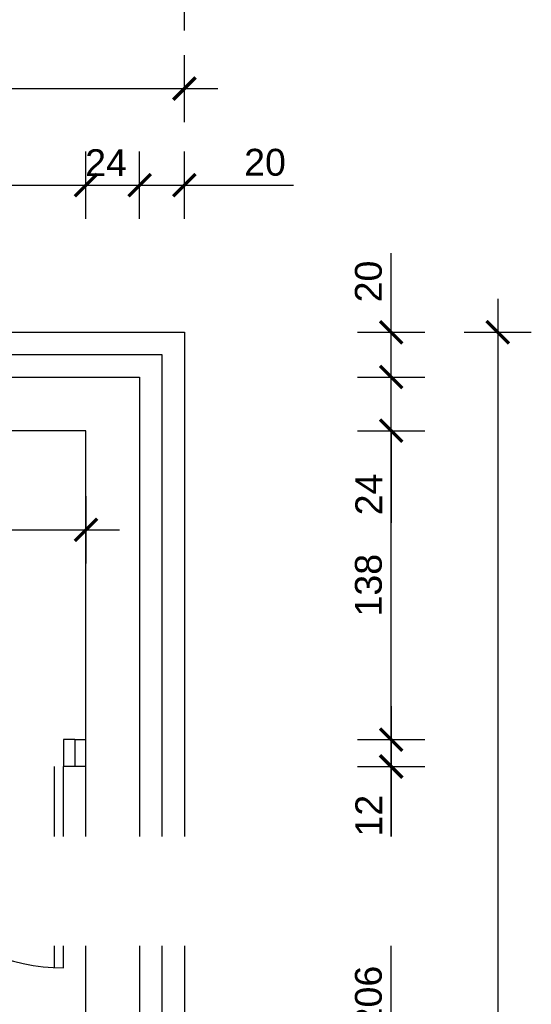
# Model space of a CAD drawing. Header units: millimetres. Extents: x 81517 to 87101, y -14750 to -11780.
# Tile 17 of 20: x 84109 to 84338, y -12884 to -12444. Entities that reach past the tile are written whole.
import ezdxf

# ---------------------------------------------------------------- set-up
doc = ezdxf.new("R2010")
doc.units = ezdxf.units.MM
doc.header["$LTSCALE"] = 100
doc.header["$MEASUREMENT"] = 0
doc.linetypes.add('DASHED', pattern=[0.75, 0.5, -0.25])
doc.layers.add('!OPSY', color=142, linetype='Continuous', lineweight=18)
for name, color, linetype in [('otwór', 1, 'Continuous'), ('Warstwa1', 1, 'Continuous'), ('WENTYLACJAPRZER', 1, 'DASHED'), ('WYMIARY', 1, 'Continuous'), ('wyposażenie', 4, 'Continuous')]:
    doc.layers.add(name, color=color, linetype=linetype)
doc.styles.add('styl1', font='ARIAL.TTF', dxfattribs={"height": 12})
doc.styles.add('styl4', font='TIMES.TTF', dxfattribs={"height": 100})
doc.linetypes.add('BATTING', pattern='A,0.0001,-0.1,[134,ltypeshp.shx,S=0.1,R=0,X=-0.1,Y=0],-0.2,[134,ltypeshp.shx,S=0.1,R=180,X=0.1,Y=0],-0.1', length=0.4001)
doc.dimstyles.new('2222', dxfattribs={"dimtxt": 12, "dimasz": 10, "dimexe": 15, "dimexo": 15, "dimgap": 4, "dimtad": 1, "dimtxsty": 'styl1', "dimblk": 'ARCHTICK', "dimcen": 2.5, "dimdle": 15, "dimclrd": 1, "dimclre": 1, "dimclrt": 4, "dimadec": 0, "dimazin": 0, "dimtfac": 1, "dimtmove": 0, "dimatfit": 3, "dimldrblk": 'ARCHTICK', "dimfxl": 15, "dimfxlon": 1, "dimlwd": 25, "dimlwe": 25, "dimarcsym": 0})

# ---------------------------------------------------------------- blocks, each defined once
blk = doc.blocks.new('_ArchTick')
at = {"layer": 'Warstwa1', "color": 0, "const_width": 0.15}
blk.add_lwpolyline([(-0.5, -0.5), (0.5, 0.5)], dxfattribs=at)
blk = doc.blocks.new('*D381')
at = {"layer": 'Defpoints', "color": 0, "linetype": 'ByBlock'}
for p in [(84138.57, -12518.01), (84025.57, -12627.75), (84138.57, -12627.75)]:
    blk.add_point(p, dxfattribs=at)
at = {"layer": 'WYMIARY', "color": 1, "linetype": 'ByBlock', "lineweight": 25}
for p, q in [((84025.57, -12533.01), (84025.57, -12503.01)), ((84138.57, -12533.01), (84138.57, -12503.01)), ((84010.57, -12518.01), (84153.57, -12518.01))]:
    blk.add_line(p, q, dxfattribs=at)
at = {"layer": 'WYMIARY', "color": 1, "linetype": 'ByBlock', "lineweight": 25, "xscale": 10, "yscale": 10, "zscale": 10, "rotation": 180}
blk.add_blockref('_ArchTick', (84025.57, -12518.01), dxfattribs=at)
at = {"layer": 'WYMIARY', "color": 1, "linetype": 'ByBlock', "lineweight": 25, "xscale": 10, "yscale": 10, "zscale": 10}
blk.add_blockref('_ArchTick', (84138.57, -12518.01), dxfattribs=at)
at = {"layer": 'WYMIARY', "color": 4, "linetype": 'ByBlock', "insert": (84082.07, -12507.87), "char_height": 12, "attachment_point": 5, "style": 'styl1'}
blk.add_mtext('113', dxfattribs=at)
blk = doc.blocks.new('*D382')
at = {"layer": 'Defpoints', "color": 0, "linetype": 'ByBlock'}
for p in [(84162.57, -12518.01), (84138.57, -12627.75), (84162.57, -12627.75)]:
    blk.add_point(p, dxfattribs=at)
at = {"layer": 'WYMIARY', "color": 1, "linetype": 'ByBlock', "lineweight": 25}
for p, q in [((84138.57, -12533.01), (84138.57, -12503.01)), ((84162.57, -12533.01), (84162.57, -12503.01)), ((84123.57, -12518.01), (84177.57, -12518.01))]:
    blk.add_line(p, q, dxfattribs=at)
at = {"layer": 'WYMIARY', "color": 1, "linetype": 'ByBlock', "lineweight": 25, "xscale": 10, "yscale": 10, "zscale": 10, "rotation": 180}
blk.add_blockref('_ArchTick', (84138.57, -12518.01), dxfattribs=at)
at = {"layer": 'WYMIARY', "color": 1, "linetype": 'ByBlock', "lineweight": 25, "xscale": 10, "yscale": 10, "zscale": 10}
blk.add_blockref('_ArchTick', (84162.57, -12518.01), dxfattribs=at)
at = {"layer": 'WYMIARY', "color": 4, "linetype": 'ByBlock', "insert": (84147.57, -12507.98), "char_height": 12, "attachment_point": 5, "style": 'styl1'}
blk.add_mtext('24', dxfattribs=at)
blk = doc.blocks.new('*D383')
at = {"layer": 'Defpoints', "color": 0, "linetype": 'ByBlock'}
for p in [(84182.57, -12518.01), (84162.57, -12627.75), (84182.57, -12627.75)]:
    blk.add_point(p, dxfattribs=at)
at = {"layer": 'WYMIARY', "color": 1, "linetype": 'ByBlock', "lineweight": 25}
for p, q in [((84162.57, -12533.01), (84162.57, -12503.01)), ((84182.57, -12533.01), (84182.57, -12503.01)), ((84147.57, -12518.01), (84197.57, -12518.01)), ((84182.57, -12518.01), (84231.31, -12518.01))]:
    blk.add_line(p, q, dxfattribs=at)
at = {"layer": 'WYMIARY', "color": 1, "linetype": 'ByBlock', "lineweight": 25, "xscale": 10, "yscale": 10, "zscale": 10, "rotation": 180}
blk.add_blockref('_ArchTick', (84162.57, -12518.01), dxfattribs=at)
at = {"layer": 'WYMIARY', "color": 1, "linetype": 'ByBlock', "lineweight": 25, "xscale": 10, "yscale": 10, "zscale": 10}
blk.add_blockref('_ArchTick', (84182.57, -12518.01), dxfattribs=at)
at = {"layer": 'WYMIARY', "color": 4, "linetype": 'ByBlock', "insert": (84218.63, -12507.88), "char_height": 12, "attachment_point": 5, "style": 'styl1'}
blk.add_mtext('20', dxfattribs=at)
blk = doc.blocks.new('*D390')
at = {"layer": 'Defpoints', "color": 0, "linetype": 'ByBlock'}
for p in [(84182.57, -12474.91), (83826.57, -12603.75), (84182.57, -12603.75)]:
    blk.add_point(p, dxfattribs=at)
at = {"layer": 'WYMIARY', "color": 1, "linetype": 'ByBlock', "lineweight": 25}
for p, q in [((83826.57, -12489.91), (83826.57, -12459.91)), ((84182.57, -12489.91), (84182.57, -12459.91)), ((83811.57, -12474.91), (84197.57, -12474.91))]:
    blk.add_line(p, q, dxfattribs=at)
at = {"layer": 'WYMIARY', "color": 1, "linetype": 'ByBlock', "lineweight": 25, "xscale": 10, "yscale": 10, "zscale": 10, "rotation": 180}
blk.add_blockref('_ArchTick', (83826.57, -12474.91), dxfattribs=at)
at = {"layer": 'WYMIARY', "color": 1, "linetype": 'ByBlock', "lineweight": 25, "xscale": 10, "yscale": 10, "zscale": 10}
blk.add_blockref('_ArchTick', (84182.57, -12474.91), dxfattribs=at)
at = {"layer": 'WYMIARY', "color": 4, "linetype": 'ByBlock', "insert": (84004.57, -12464.78), "char_height": 12, "attachment_point": 5, "style": 'styl1'}
blk.add_mtext('356', dxfattribs=at)
blk = doc.blocks.new('*D394')
at = {"layer": 'Defpoints', "color": 0, "linetype": 'ByBlock'}
for p in [(84182.57, -12433.96), (83786.57, -12474.91), (84182.57, -12482.31)]:
    blk.add_point(p, dxfattribs=at)
at = {"layer": 'WYMIARY', "color": 1, "linetype": 'ByBlock', "lineweight": 25}
for p, q in [((83786.57, -12448.96), (83786.57, -12418.96)), ((84182.57, -12448.96), (84182.57, -12418.96)), ((83771.57, -12433.96), (84197.57, -12433.96))]:
    blk.add_line(p, q, dxfattribs=at)
at = {"layer": 'WYMIARY', "color": 1, "linetype": 'ByBlock', "lineweight": 25, "xscale": 10, "yscale": 10, "zscale": 10, "rotation": 180}
blk.add_blockref('_ArchTick', (83786.57, -12433.96), dxfattribs=at)
at = {"layer": 'WYMIARY', "color": 1, "linetype": 'ByBlock', "lineweight": 25, "xscale": 10, "yscale": 10, "zscale": 10}
blk.add_blockref('_ArchTick', (84182.57, -12433.96), dxfattribs=at)
at = {"layer": 'WYMIARY', "color": 4, "linetype": 'ByBlock', "insert": (83984.57, -12423.83), "char_height": 12, "attachment_point": 5, "style": 'styl1'}
blk.add_mtext('396', dxfattribs=at)
blk = doc.blocks.new('*D395')
at = {"layer": 'Defpoints', "color": 0, "linetype": 'ByBlock'}
for p in [(84182.57, -12392.08), (82396.57, -12459.91), (84182.57, -12459.91)]:
    blk.add_point(p, dxfattribs=at)
at = {"layer": 'WYMIARY', "color": 1, "linetype": 'ByBlock', "lineweight": 25}
for p, q in [((82396.57, -12407.08), (82396.57, -12377.08)), ((84182.57, -12407.08), (84182.57, -12377.08)), ((82381.57, -12392.08), (84197.57, -12392.08))]:
    blk.add_line(p, q, dxfattribs=at)
at = {"layer": 'WYMIARY', "color": 1, "linetype": 'ByBlock', "lineweight": 25, "xscale": 10, "yscale": 10, "zscale": 10, "rotation": 180}
blk.add_blockref('_ArchTick', (82396.57, -12392.08), dxfattribs=at)
at = {"layer": 'WYMIARY', "color": 1, "linetype": 'ByBlock', "lineweight": 25, "xscale": 10, "yscale": 10, "zscale": 10}
blk.add_blockref('_ArchTick', (84182.57, -12392.08), dxfattribs=at)
at = {"layer": 'WYMIARY', "color": 4, "linetype": 'ByBlock', "insert": (83289.57, -12381.95), "char_height": 12, "attachment_point": 5, "style": 'styl1'}
blk.add_mtext('1786', dxfattribs=at)
blk = doc.blocks.new('*D438')
at = {"layer": 'Defpoints', "color": 0, "linetype": 'ByBlock'}
for p in [(84138.57, -12603.75), (84275.02, -12603.75), (84138.57, -12627.75)]:
    blk.add_point(p, dxfattribs=at)
at = {"layer": 'WYMIARY', "color": 1, "linetype": 'ByBlock', "lineweight": 25}
for p, q in [((84260.02, -12603.75), (84290.02, -12603.75)), ((84275.02, -12642.75), (84275.02, -12603.75)), ((84260.02, -12627.75), (84290.02, -12627.75)), ((84275.02, -12627.75), (84275.02, -12668.88))]:
    blk.add_line(p, q, dxfattribs=at)
at = {"layer": 'WYMIARY', "color": 1, "linetype": 'ByBlock', "lineweight": 25, "xscale": 10, "yscale": 10, "zscale": 10}
for p, rotation in [((84275.02, -12603.75), 90), ((84275.02, -12627.75), 270)]:
    blk.add_blockref('_ArchTick', p, dxfattribs=dict(at, rotation=rotation))
at = {"layer": 'WYMIARY', "color": 4, "linetype": 'ByBlock', "insert": (84265, -12656.2), "char_height": 12, "attachment_point": 5, "rotation": 90, "style": 'styl1'}
blk.add_mtext('24', dxfattribs=at)
blk = doc.blocks.new('*D439')
at = {"layer": 'Defpoints', "color": 0, "linetype": 'ByBlock'}
for p in [(84162.57, -12583.75), (84275.02, -12583.75), (84162.57, -12603.75)]:
    blk.add_point(p, dxfattribs=at)
at = {"layer": 'WYMIARY', "color": 1, "linetype": 'ByBlock', "lineweight": 25}
for p, q in [((84275.02, -12583.75), (84275.02, -12548.4)), ((84260.02, -12583.75), (84290.02, -12583.75)), ((84275.02, -12618.75), (84275.02, -12583.75)), ((84260.02, -12603.75), (84290.02, -12603.75))]:
    blk.add_line(p, q, dxfattribs=at)
at = {"layer": 'WYMIARY', "color": 1, "linetype": 'ByBlock', "lineweight": 25, "xscale": 10, "yscale": 10, "zscale": 10}
for p, rotation in [((84275.02, -12583.75), 90), ((84275.02, -12603.75), 270)]:
    blk.add_blockref('_ArchTick', p, dxfattribs=dict(at, rotation=rotation))
at = {"layer": 'WYMIARY', "color": 4, "linetype": 'ByBlock', "insert": (84264.89, -12561.07), "char_height": 12, "attachment_point": 5, "rotation": 90, "style": 'styl1'}
blk.add_mtext('20', dxfattribs=at)
blk = doc.blocks.new('*D441')
at = {"layer": 'Defpoints', "color": 0, "linetype": 'ByBlock'}
for p in [(84182.57, -12583.75), (84182.57, -13395.75), (84322.66, -13395.75)]:
    blk.add_point(p, dxfattribs=at)
at = {"layer": 'WYMIARY', "color": 1, "linetype": 'ByBlock', "lineweight": 25}
for p, q in [((84322.66, -12568.75), (84322.66, -13410.75)), ((84307.66, -12583.75), (84337.66, -12583.75)), ((84307.66, -13395.75), (84337.66, -13395.75))]:
    blk.add_line(p, q, dxfattribs=at)
at = {"layer": 'WYMIARY', "color": 1, "linetype": 'ByBlock', "lineweight": 25, "xscale": 10, "yscale": 10, "zscale": 10}
for p, rotation in [((84322.66, -12583.75), 90), ((84322.66, -13395.75), 270)]:
    blk.add_blockref('_ArchTick', p, dxfattribs=dict(at, rotation=rotation))
at = {"layer": 'WYMIARY', "color": 4, "linetype": 'ByBlock', "insert": (84312.53, -12989.75), "char_height": 12, "attachment_point": 5, "rotation": 90, "style": 'styl1'}
blk.add_mtext('812', dxfattribs=at)
blk = doc.blocks.new('*D444')
at = {"layer": 'Defpoints', "color": 0, "linetype": 'ByBlock'}
for p in [(84138.57, -12777.75), (84275.02, -12777.75), (84138.57, -12983.75)]:
    blk.add_point(p, dxfattribs=at)
at = {"layer": 'WYMIARY', "color": 1, "linetype": 'ByBlock', "lineweight": 25}
for p, q in [((84275.02, -12998.75), (84275.02, -12762.75)), ((84260.02, -12777.75), (84290.02, -12777.75)), ((84260.02, -12983.75), (84290.02, -12983.75))]:
    blk.add_line(p, q, dxfattribs=at)
at = {"layer": 'WYMIARY', "color": 1, "linetype": 'ByBlock', "lineweight": 25, "xscale": 10, "yscale": 10, "zscale": 10}
for p, rotation in [((84275.02, -12777.75), 90), ((84275.02, -12983.75), 270)]:
    blk.add_blockref('_ArchTick', p, dxfattribs=dict(at, rotation=rotation))
at = {"layer": 'WYMIARY', "color": 4, "linetype": 'ByBlock', "insert": (84264.89, -12880.75), "char_height": 12, "attachment_point": 5, "rotation": 90, "style": 'styl1'}
blk.add_mtext('206', dxfattribs=at)
blk = doc.blocks.new('*D445')
at = {"layer": 'Defpoints', "color": 0, "linetype": 'ByBlock'}
for p in [(84138.57, -12765.75), (84138.57, -12777.75), (84275.02, -12777.75)]:
    blk.add_point(p, dxfattribs=at)
at = {"layer": 'WYMIARY', "color": 1, "linetype": 'ByBlock', "lineweight": 25}
for p, q in [((84275.02, -12750.75), (84275.02, -12777.75)), ((84260.02, -12765.75), (84290.02, -12765.75)), ((84260.02, -12777.75), (84290.02, -12777.75)), ((84275.02, -12777.75), (84275.02, -12811.69))]:
    blk.add_line(p, q, dxfattribs=at)
at = {"layer": 'WYMIARY', "color": 1, "linetype": 'ByBlock', "lineweight": 25, "xscale": 10, "yscale": 10, "zscale": 10}
for p, rotation in [((84275.02, -12765.75), 90), ((84275.02, -12777.75), 270)]:
    blk.add_blockref('_ArchTick', p, dxfattribs=dict(at, rotation=rotation))
at = {"layer": 'WYMIARY', "color": 4, "linetype": 'ByBlock', "insert": (84265, -12799.72), "char_height": 12, "attachment_point": 5, "rotation": 90, "style": 'styl1'}
blk.add_mtext('12', dxfattribs=at)
blk = doc.blocks.new('*D446')
at = {"layer": 'Defpoints', "color": 0, "linetype": 'ByBlock'}
for p in [(84138.57, -12627.75), (84275.02, -12627.75), (84138.57, -12765.75)]:
    blk.add_point(p, dxfattribs=at)
at = {"layer": 'WYMIARY', "color": 1, "linetype": 'ByBlock', "lineweight": 25}
for p, q in [((84275.02, -12780.75), (84275.02, -12612.75)), ((84260.02, -12627.75), (84290.02, -12627.75)), ((84260.02, -12765.75), (84290.02, -12765.75))]:
    blk.add_line(p, q, dxfattribs=at)
at = {"layer": 'WYMIARY', "color": 1, "linetype": 'ByBlock', "lineweight": 25, "xscale": 10, "yscale": 10, "zscale": 10}
for p, rotation in [((84275.02, -12627.75), 90), ((84275.02, -12765.75), 270)]:
    blk.add_blockref('_ArchTick', p, dxfattribs=dict(at, rotation=rotation))
at = {"layer": 'WYMIARY', "color": 4, "linetype": 'ByBlock', "insert": (84264.89, -12696.75), "char_height": 12, "attachment_point": 5, "rotation": 90, "style": 'styl1'}
blk.add_mtext('138', dxfattribs=at)
blk = doc.blocks.new('*D504')
at = {"layer": 'Defpoints', "color": 0, "linetype": 'ByBlock'}
for p in [(84025.57, -12627.75), (84138.57, -12627.75), (84138.57, -12672.03)]:
    blk.add_point(p, dxfattribs=at)
at = {"layer": 'WYMIARY', "color": 1, "linetype": 'ByBlock', "lineweight": 25}
for p, q in [((84025.57, -12657.03), (84025.57, -12687.03)), ((84138.57, -12657.03), (84138.57, -12687.03)), ((84010.57, -12672.03), (84153.57, -12672.03))]:
    blk.add_line(p, q, dxfattribs=at)
at = {"layer": 'WYMIARY', "color": 1, "linetype": 'ByBlock', "lineweight": 25, "xscale": 10, "yscale": 10, "zscale": 10, "rotation": 180}
blk.add_blockref('_ArchTick', (84025.57, -12672.03), dxfattribs=at)
at = {"layer": 'WYMIARY', "color": 1, "linetype": 'ByBlock', "lineweight": 25, "xscale": 10, "yscale": 10, "zscale": 10}
blk.add_blockref('_ArchTick', (84138.57, -12672.03), dxfattribs=at)
at = {"layer": 'WYMIARY', "color": 4, "linetype": 'ByBlock', "insert": (84082.07, -12661.9), "char_height": 12, "attachment_point": 5, "style": 'styl1'}
blk.add_mtext('113', dxfattribs=at)

msp = doc.modelspace()

# ---------------------------------------------------------------- linework, layer by layer
at = {"layer": 'otwór', "color": 1}
for p, q in [((84124.573, -12867.621), (84124.573, -12777.75)), ((84128.573, -12867.75), (84128.573, -12777.75))]:
    msp.add_line(p, q, dxfattribs=at)
msp.add_arc((84129.514, -12776.809), 90.946, 180.59295, 269.40705, dxfattribs=at)
at = {"layer": 'Warstwa1', "color": 2}
for p, q in [((83826.573, -12603.75), (84162.573, -12603.75)), ((84162.573, -12603.75), (84162.573, -13375.75)), ((84138.573, -12627.75), (84025.573, -12627.75)), ((84138.573, -12983.75), (84138.573, -12627.75)), ((84133.573, -12765.75), (84138.573, -12765.75)), ((84133.573, -12765.75), (84133.573, -12777.75)), ((84138.573, -12777.75), (84133.573, -12777.75))]:
    msp.add_line(p, q, dxfattribs=at)
at = {"layer": 'WENTYLACJAPRZER', "linetype": 'ByBlock'}
for p, q in [((84133.573, -12765.75), (84128.573, -12765.75)), ((84128.573, -12765.75), (84128.573, -12777.75)), ((84133.573, -12777.75), (84128.573, -12777.75))]:
    msp.add_line(p, q, dxfattribs=at)
at = {"layer": 'wyposażenie'}
msp.add_lwpolyline([(83820.573, -12583.75), (84182.573, -12583.75), (84182.573, -13395.75), (83820.573, -13395.75)], dxfattribs=at)
at = {"layer": 'wyposażenie', "linetype": 'BATTING', "ltscale": 0.2}
msp.add_lwpolyline([(83820.573, -12593.75), (84172.573, -12593.75), (84172.573, -13385.75), (83820.573, -13385.75)], dxfattribs=at)

# ---------------------------------------------------------------- dimensions: what is measured, and where the dimension line sits
at = {"layer": 'WYMIARY', "linetype": 'ByBlock'}
for base, p1, p2, picture, middle in [((84182.573, -12392.078), (82396.573, -12459.911), (84182.573, -12459.911), '*D395', (83289.573, -12381.952)), ((84182.573, -12433.957), (83786.573, -12474.911), (84182.573, -12482.313), '*D394', (83984.573, -12423.826)), ((84182.573, -12474.911), (83826.573, -12603.75), (84182.573, -12603.75), '*D390', (84004.573, -12464.78)), ((84138.573, -12672.034), (84025.573, -12627.75), (84138.573, -12627.75), '*D504', (84082.073, -12661.903))]:
    dim = msp.add_linear_dim(base=base, p1=p1, p2=p2, dimstyle='2222', dxfattribs=at)
    dim.commit()
    dim.dimension.update_dxf_attribs({"geometry": picture, "text_midpoint": middle})
dim = msp.add_linear_dim(base=(84138.573, -12518.005), p1=(84025.573, -12627.75), p2=(84138.573, -12627.75), dimstyle='2222', override={"dimtmove": 1}, dxfattribs=at)
dim.commit()
dim.dimension.update_dxf_attribs({"geometry": '*D381', "text_midpoint": (84082.073, -12507.874)})
for base, p1, p2, picture, middle in [((84162.573, -12518.005), (84138.573, -12627.75), (84162.573, -12627.75), '*D382', (84147.573, -12518.005)), ((84182.573, -12518.005), (84162.573, -12627.75), (84182.573, -12627.75), '*D383', (84218.629, -12518.005))]:
    dim = msp.add_linear_dim(base=base, p1=p1, p2=p2, dimstyle='2222', override={"dimtmove": 1}, dxfattribs=at)
    dim.commit()
    dim.dimension.update_dxf_attribs({"geometry": picture, "text_midpoint": middle, "dimtype": 160})
for base, p1, p2, picture, middle in [((84275.02, -12583.75), (84162.573, -12603.75), (84162.573, -12583.75), '*D439', (84264.893, -12561.074)), ((84322.657, -13395.75), (84182.573, -12583.75), (84182.573, -13395.75), '*D441', (84312.531, -12989.75)), ((84275.02, -12627.75), (84138.573, -12765.75), (84138.573, -12627.75), '*D446', (84264.889, -12696.75)), ((84275.02, -12777.75), (84138.573, -12765.75), (84138.573, -12777.75), '*D445', (84264.995, -12799.719)), ((84275.02, -12777.75), (84138.573, -12983.75), (84138.573, -12777.75), '*D444', (84264.893, -12880.75))]:
    dim = msp.add_linear_dim(base=base, p1=p1, p2=p2, angle=90, dimstyle='2222', dxfattribs=at)
    dim.commit()
    dim.dimension.update_dxf_attribs({"geometry": picture, "text_midpoint": middle})
dim = msp.add_linear_dim(base=(84275.02, -12603.75), p1=(84138.573, -12627.75), p2=(84138.573, -12603.75), angle=90, dimstyle='2222', dxfattribs=at)
dim.commit()
dim.dimension.update_dxf_attribs({"geometry": '*D438', "text_midpoint": (84275.02, -12656.205), "dimtype": 160})

# ---------------------------------------------------------------- next in the draw order: texts
at = {"layer": '!OPSY', "insert": (83971.33, -12821.311), "char_height": 24.29706, "width": 315.77635, "attachment_point": 1, "style": 'styl4', "bg_fill": 2}
msp.add_mtext('{\\fTahoma|b0|i0|c238|p34;9}', dxfattribs=at)

doc.saveas('drawing.dxf')
